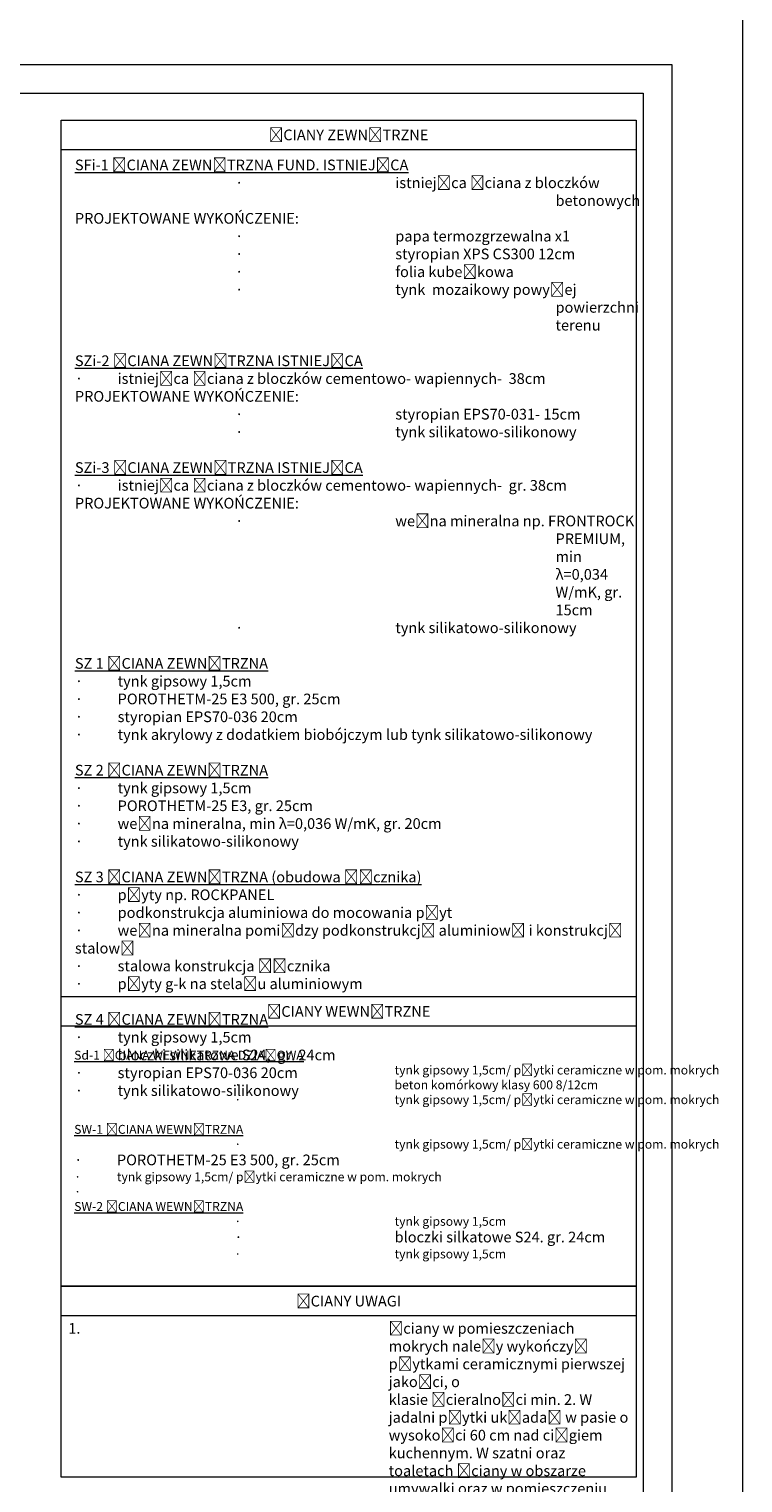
# Model space of a CAD drawing. Header units: millimetres. Extents: x 31175 to 52214, y -18116 to -5516.
# Tile 55 of 155: x 36113 to 37115, y -11808 to -9766. Entities that reach past the tile are written whole.
import ezdxf

# ---------------------------------------------------------------- set-up
doc = ezdxf.new("R2010")
doc.units = ezdxf.units.MM
doc.layers.add('A-opis', color=130, linetype='Continuous', lineweight=9)
doc.layers.add('r-ramka', color=7, linetype='Continuous', lineweight=0, true_color=0x727169)
doc.styles.get("Standard").update_dxf_attribs({"font": 'ARIALN.TTF'})

msp = doc.modelspace()

# ---------------------------------------------------------------- linework, layer by layer
at = {"layer": 'r-ramka'}
msp.add_line((36965.1, -10611.5), (36965.1, -11403.9), dxfattribs=at)
msp.add_lwpolyline([(37115.1, -9715.7), (31175.1, -9715.7), (31175.1, -13915.7), (37115.1, -13915.7), (37115.1, -9715.7)], dxfattribs=at)
for points in [[(37015.1, -9815.7), (37015.1, -13815.7), (31413.9, -13815.7), (31413.9, -9815.7)], [(36975.1, -9855.7), (36975.1, -13775.7), (31453.9, -13775.7), (31453.9, -9855.7)], [(36157.6, -9893.5), (36965.1, -9893.5), (36965.1, -9935.2), (36157.6, -9935.2)], [(36157.6, -9893.5), (36965.1, -9893.5), (36965.1, -11531.7), (36157.6, -11531.7)], [(36157.6, -11124.9), (36965.1, -11124.9), (36965.1, -11166.6), (36157.6, -11166.6)], [(36157.6, -11531.7), (36965.1, -11531.7), (36965.1, -11799.7), (36157.6, -11799.7)], [(36157.6, -11531.7), (36965.1, -11531.7), (36965.1, -11573.4), (36157.6, -11573.4)]]:
    msp.add_lwpolyline(points, close=True, dxfattribs=at)

# ---------------------------------------------------------------- texts
at = {"layer": 'A-opis', "char_height": 15}
for s, width, gutter_width, heights, insert, attachment_point in [('{\\fArial|b1|i0|c238|p34;ŚCIANY ZEWNĘTRZNE}', 494.295, 12.5, [0], (36561.3, -9914.4), 5), ('{\\fArial|b0|i0|c238|p34;\\P\\fArial Narrow|b1|i0|c238|p34;\\LSFi-1\\fArial Narrow|b0|i0|c238|p34; ŚCIANA ZEWNĘTRZNA FUND. ISTNIEJĄCA}\\P\\pi-30,l45,t30;{\\fSymbol|b0|i0|c2|p18;·^I}istniejąca ściana z bloczków betonowych\\P\\pi0,l0,tz;PROJEKTOWANE WYKOŃCZENIE: \\P\\pi-30,l45,t30;{\\fSymbol|b0|i0|c2|p18;·^I}papa termozgrzewalna x1\\P{\\fSymbol|b0|i0|c2|p18;·^I}styropian XPS CS300 12cm{\\C1; }\\P{\\fSymbol|b0|i0|c2|p18;·^I}folia kubełkowa \\P{\\fSymbol|b0|i0|c2|p18;·^I}tynk  mozaikowy powyżej powierzchni terenu\\P\\pi0,l0,tz;{\\fArial|b1|i0|c238|p34;\\L\\P\\fArial Narrow|b1|i0|c238|p34;SZi-2\\fArial Narrow|b0|i0|c238|p34; ŚCIANA ZEWNĘTRZNA ISTNIEJĄCA \\P\\pi-30,l45,t30;\\fSymbol|b0|i0|c2|p18;\\l·^I}istniejąca ściana z bloczków cementowo- wapiennych-  38cm\\P\\pi0,l0,tz;PROJEKTOWANE WYKOŃCZENIE: \\P\\pi-30,l45,t30;{\\fSymbol|b0|i0|c2|p18;·^I}styropian EPS70-031- 15cm\\P{\\fSymbol|b0|i0|c2|p18;·^I}tynk silikatowo-silikonowy\\P\\pi0,l0,tz;\\P{\\fArial Narrow|b1|i0|c238|p34;\\LSZi-3\\fArial Narrow|b0|i0|c238|p34; ŚCIANA ZEWNĘTRZNA ISTNIEJĄCA \\P\\pi-30,l45,t30;\\fSymbol|b0|i0|c2|p18;\\l·^I}istniejąca ściana z bloczków cementowo- wapiennych-  gr. 38cm\\P\\pi0,l0,tz;PROJEKTOWANE WYKOŃCZENIE: \\P\\pi-30,l45,t30;{\\fSymbol|b0|i0|c2|p18;·^I}wełna mineralna np. FRONTROCK PREMIUM, min λ=0,034 W/mK, gr. 15cm\\P{\\fSymbol|b0|i0|c2|p18;·^I}tynk silikatowo-silikonowy \\P\\pi0,l0,tz;\\P{\\fArial Narrow|b1|i0|c238|p34;\\LSZ 1\\fArial Narrow|b0|i0|c238|p34; ŚCIANA ZEWNĘTRZNA \\P\\pi-30,l45,t30;\\fSymbol|b0|i0|c2|p18;\\l·^I}tynk gipsowy 1,5cm\\P{\\fSymbol|b0|i0|c2|p18;·^I}POROTHETM-25 E3 500, gr. 25cm \\P{\\fSymbol|b0|i0|c2|p18;·^I}styropian EPS70-036 20cm\\P{\\fSymbol|b0|i0|c2|p18;·^I}tynk akrylowy z dodatkiem biobójczym lub tynk silikatowo-silikonowy\\P\\pi0,l0,tz;\\P{\\fArial Narrow|b1|i0|c238|p34;\\LSZ 2\\fArial Narrow|b0|i0|c238|p34; ŚCIANA ZEWNĘTRZNA \\P\\pi-30,l45,t30;\\fSymbol|b0|i0|c2|p18;\\l·^I}tynk gipsowy 1,5cm\\P{\\fSymbol|b0|i0|c2|p18;·^I}POROTHETM-25 E3, gr. 25cm \\P{\\fSymbol|b0|i0|c2|p18;·^I}wełna mineralna, min λ=0,036 W/mK, gr. 20cm\\P{\\fSymbol|b0|i0|c2|p18;·^I}tynk silikatowo-silikonowy \\P\\pi0,l0,tz;\\P{\\fArial Narrow|b1|i0|c238|p34;\\LSZ 3\\fArial Narrow|b0|i0|c238|p34; ŚCIANA ZEWNĘTRZNA (obudowa łącznika)\\P\\pi-30,l45,t30;\\fSymbol|b0|i0|c2|p18;\\l·^I}płyty np. ROCKPANEL\\P{\\fSymbol|b0|i0|c2|p18;·^I}podkonstrukcja aluminiowa do mocowania płyt\\P{\\fSymbol|b0|i0|c2|p18;·^I}wełna mineralna pomiędzy podkonstrukcją aluminiową i konstrukcją stalową\\P{\\fSymbol|b0|i0|c2|p18;·^I}stalowa konstrukcja łącznika\\P{\\fSymbol|b0|i0|c2|p18;·^I}płyty g-k na stelażu aluminiowym\\P\\pi0,l0,tz;\\P{\\fArial Narrow|b1|i0|c238|p34;\\LSZ 4\\fArial Narrow|b0|i0|c238|p34; ŚCIANA ZEWNĘTRZNA \\P\\pi-30,l45,t30;\\fSymbol|b0|i0|c2|p18;\\l·^I}tynk gipsowy 1,5cm\\P{\\fSymbol|b0|i0|c2|p18;·^I}bloczki silikatowe S24,  gr. 24cm \\P{\\fSymbol|b0|i0|c2|p18;·^I}styropian EPS70-036 20cm\\P{\\fSymbol|b0|i0|c2|p18;·^I}tynk silikatowo-silikonowy', 788.263, 12.5, [1284.9], (36176.9, -9924.1), 1), ('{\\fArial|b1|i0|c238|p34;ŚCIANY WEWNĘTRZNE}', 494.295, 12.5, [0], (36561.3, -11145.7), 5), ('{\\fArial|b1|i0|c238|p34;\\H0.83333x;\\LSd-1\\fArial|b0|i0|c238|p34; ŚCIANA WEWNETRZNA DZIAŁOWA\\l\\P\\pi-15,l30,t30;\\fSymbol|b0|i0|c2|p18;·^I\\fArial|b0|i0|c238|p34;tynk gipsowy 1,5cm/ płytki ceramiczne w pom. mokrych\\P\\fSymbol|b0|i0|c2|p18;·^I\\fArial|b0|i0|c238|p34;beton komórkowy klasy 600 8/12cm\\P\\fSymbol|b0|i0|c2|p18;·^I\\fArial|b0|i0|c238|p34;tynk gipsowy 1,5cm/ płytki ceramiczne w pom. mokrych\\P\\pi0,l0,tz;\\fArial|b1|i0|c238|p34;\\L\\PSW-1\\fArial|b0|i0|c238|p34; ŚCIANA WEWNĘTRZNA \\P\\pi-15,l30,t30;\\fSymbol|b0|i0|c2|p18;\\l·^I\\fArial|b0|i0|c238|p34;tynk gipsowy 1,5cm/ płytki ceramiczne w pom. mokrych\\P\\fSymbol|b0|i0|c2|p18;\\H1.2x;·^I}POROTHETM-25 E3 500, gr. 25cm {\\fArial|b0|i0|c238|p34;\\H0.83333x; \\P\\fSymbol|b0|i0|c2|p18;·^I\\fArial|b0|i0|c238|p34;tynk gipsowy 1,5cm/ płytki ceramiczne w pom. mokrych\\P\\fSymbol|b0|i0|c2|p18;·^I\\fArial|b0|i0|c238|p34;\\P\\pi0,l0,tz;\\fArial|b1|i0|c238|p34;\\LSW-2\\fArial|b0|i0|c238|p34; ŚCIANA WEWNĘTRZNA \\P\\pi-15,l30,t30;\\fSymbol|b0|i0|c2|p18;\\l·^I\\fArial|b0|i0|c238|p34;tynk gipsowy 1,5cm\\P\\fSymbol|b0|i0|c2|p18;\\H1.2x;·^I\\fArial Narrow|b0|i0|c238|p34;bloczki silkatowe S24. gr. 24cm\\fArial|b0|i0|c238|p34;\\H0.83333x; \\P\\fSymbol|b0|i0|c2|p18;·^I\\fArial|b0|i0|c238|p34;tynk gipsowy 1,5cm}', 1050.949, 12.5, [0], (36175.9, -11200.9), 1), ('{\\fArial|b1|i0|c238|p34;ŚCIANY UWAGI}', 494.295, 12.5, [0], (36561.3, -11552.6), 5), ('\\pi-30,l30,t30,45;1.^IŚciany w pomieszczeniach mokrych należy wykończyć płytkami ceramicznymi pierwszej jakości, o \\P\\pi0,t45;klasie ścieralności min. 2. W jadalni płytki układać w pasie o wysokości 60 cm nad ciągiem \\Pkuchennym. W szatni oraz toaletach ściany w obszarze umywalki oraz w pomieszczeniu \\Pporządkowym przy zlewie wykończyć płytkami do wysokości 200 cm, z zachowaniem marginesów \\Pmin. 30 cm poza obrys urządzenia. W pomieszczeniu natrysku oraz w toaletach (wc) ściany obłożyć \\Ppłytkami na całej wysokości.\\P\\pi-30,t30,45;2.^IŚciany kabin wc wykonać z bloczków gazobetonoywch gr. 6cm lub zastosować systemowe \\P\\pi0,t45;przegrody kabinowe.', 792.829, 60, [0], (36167.6, -11583.4), 1)]:
    msp.add_mtext_dynamic_manual_height_columns(s, width=width, gutter_width=gutter_width, heights=heights, dxfattribs=dict(at, insert=insert, attachment_point=attachment_point))

doc.saveas('drawing.dxf')
